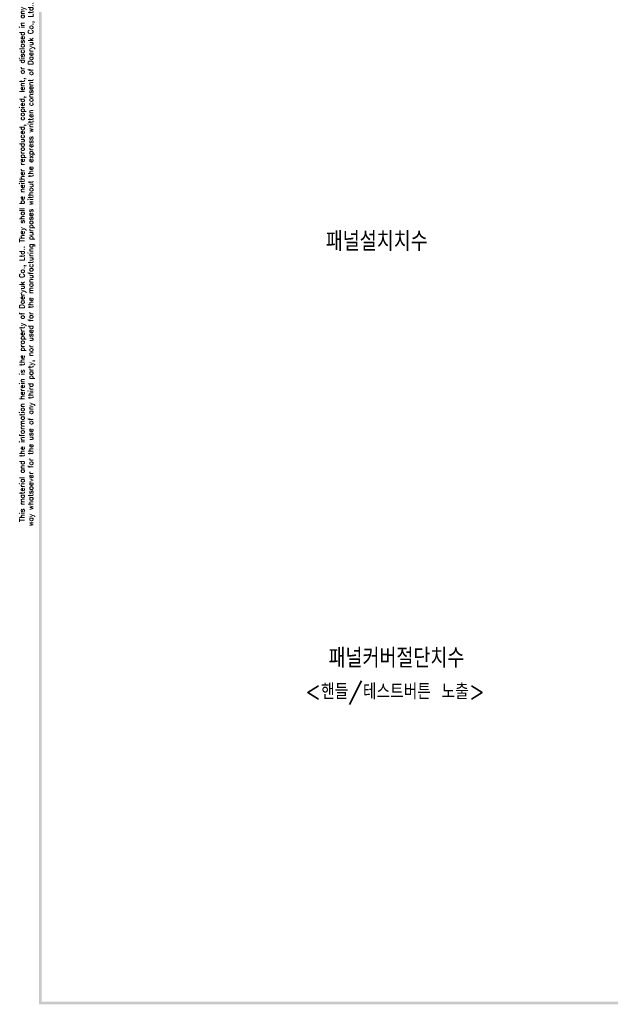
# Model space of a CAD drawing. Extents: x 892 to 2710, y -907 to 1765.
# Tile 1 of 18: x 894 to 1350, y 610 to 1371. Entities that reach past the tile are written whole.
import ezdxf

# ---------------------------------------------------------------- set-up
doc = ezdxf.new("R2010")
doc.units = 0
doc.header["$LTSCALE"] = 3
doc.header["$MEASUREMENT"] = 0
for name, color, linetype in [('di', 3, 'CONTINUOUS'), ('DIM', 3, 'CONTINUOUS'), ('dwg', 7, 'CONTINUOUS')]:
    doc.layers.add(name, color=color, linetype=linetype)
doc.styles.get("Standard").update_dxf_attribs({"font": 'romans.shx', "height": 4, "bigfont": 'ghs.shx'})

msp = doc.modelspace()

# ---------------------------------------------------------------- linework, layer by layer
at = {"layer": 'dwg'}
for points in [[(909.371, 610.3), (911.371, 611.3), (909.371, 1758.3), (911.371, 1756.3)], [(2541.371, 610.3), (2539.371, 612.3), (909.371, 610.3), (911.371, 612.3)]]:
    msp.add_trace(points, dxfattribs=at)

# ---------------------------------------------------------------- texts
at = {"layer": 'di', "insert": (900.104, 1181.96), "char_height": 4, "width": 544.19864, "attachment_point": 5, "rotation": 90}
msp.add_mtext('\\A1;This material and the information herein is the property of Daeryuk Co., Ltd.. They shall be neither reproduced, copied, lent, or disclosed in any\\Pway whatsoever for the use of any third party, nor used for the manufacturing purposes without the express written consent of Daeryuk Co., Ltd..', dxfattribs=at)
at = {"layer": 'di', "char_height": 15, "attachment_point": 1}
for s, insert, width in [('{\\Fromans,hgs|c129;패널설치치수}', (1130.636, 1207.199), 135.45529), ('{\\Fromans,hgs|c129;패널커버절단치수}', (1132.73, 885.3), 177.9211)]:
    msp.add_mtext(s, dxfattribs=dict(at, insert=insert, width=width))
at = {"layer": 'DIM', "insert": (1114.706, 857.913), "char_height": 12, "width": 207.68749, "attachment_point": 1}
msp.add_mtext('\\pt156;{\\Fromans,hgs|c129;<핸들/테스트버튼 노출>}', dxfattribs=at)

doc.saveas('drawing.dxf')
